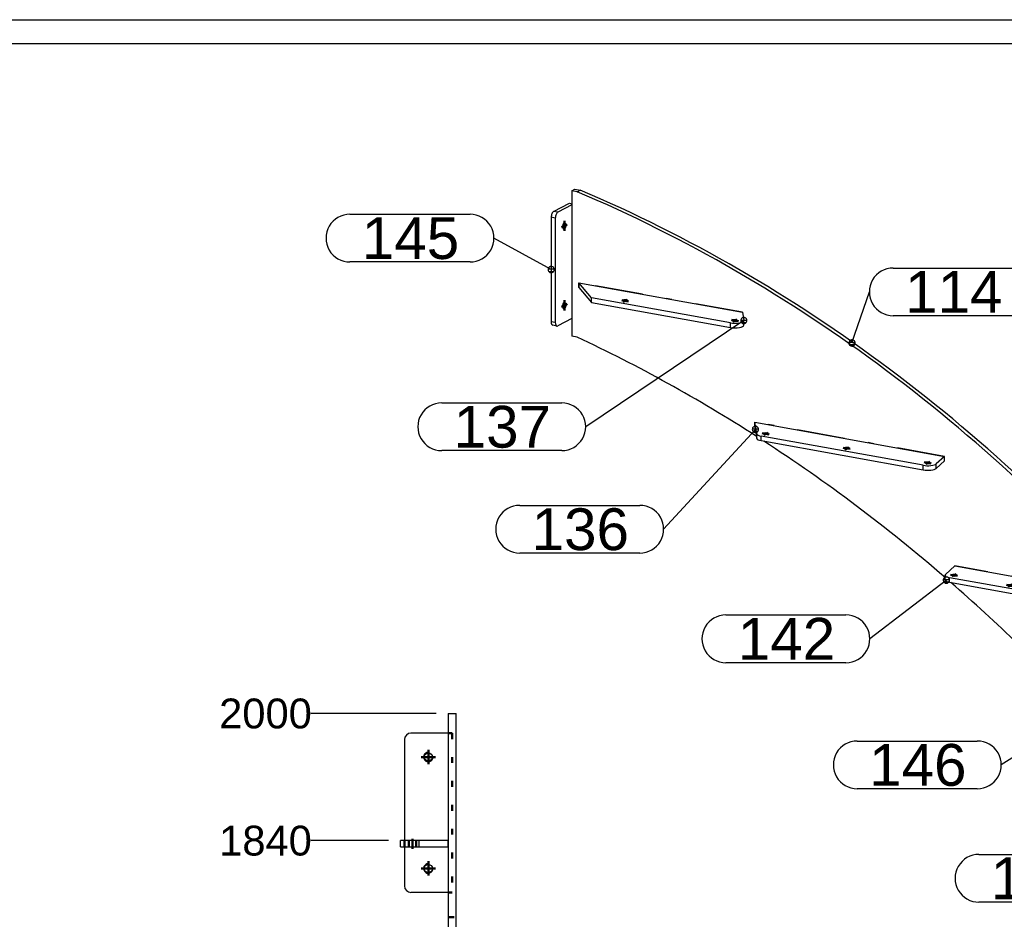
# Model space of a CAD drawing. Header units: millimetres. Extents: x -1132 to -712, y -484 to -187.
# Tile 7 of 8: x -894 to -812, y -267 to -192. Entities that reach past the tile are written whole.
import ezdxf
from ezdxf.enums import TextEntityAlignment as Align

# ---------------------------------------------------------------- set-up
doc = ezdxf.new("R2010")
doc.units = ezdxf.units.MM
for name, pattern in [('DASHDOT', [8.5, 4, -2, 0.5, -2]), ('DOT', [2, 0.5, -1.5]), ('STRICHPUNKT2', [18.5, 10, -4, 0.5, -4])]:
    doc.linetypes.add(name, pattern=pattern)
doc.layers.get('0').update_dxf_attribs({"linetype": 'CONTINUOUS'})
for name, color, linetype in [('DIM49', 4, 'CONTINUOUS'), ('LE_MIDDLE', 7, 'CONTINUOUS'), ('LE_RED', 1, 'CONTINUOUS'), ('TXT_ALL', 7, 'CONTINUOUS'), ('TXT_DIM49', 2, 'CONTINUOUS')]:
    doc.layers.add(name, color=color, linetype=linetype)
doc.layers.add('LE_ALL', color=7, linetype='CONTINUOUS', lineweight=50)
doc.styles.add('ARIAL', font='arial.ttf')

# ---------------------------------------------------------------- blocks, each defined once
blk = doc.blocks.new('DINA3_00002', base_point=(-718.823, -476.631))
blk.add_line((-1124.823, -193.631), (-718.823, -193.631))
blk.add_lwpolyline([(-1126.823, -478.631), (-1126.823, -191.631), (-716.823, -191.631)])
blk = doc.blocks.new('_ZBL0023_00001')
blk.add_blockref('DINA3_00002', (-718.823, -476.631))
blk = doc.blocks.new('SHAPE_00333', base_point=(-824.506, -218.706))
at = {"layer": 'DIM49', "color": 3}
for p, q in [((-821.053, -212.426), (-810.989, -212.426)), ((-824.506, -218.706), (-823.053, -214.426)), ((-810.989, -216.426), (-821.053, -216.426)), ((-824.397, -218.469), (-824.619, -218.469)), ((-824.247, -218.669), (-824.765, -218.669)), ((-824.302, -218.869), (-824.711, -218.869))]:
    blk.add_line(p, q, dxfattribs=at)
blk.add_lwpolyline([(-824.523, -218.969), (-824.455, -218.964), (-824.39, -218.942), (-824.333, -218.904), (-824.287, -218.852), (-824.257, -218.79), (-824.243, -218.723), (-824.248, -218.654), (-824.27, -218.589), (-824.308, -218.532), (-824.36, -218.487), (-824.422, -218.457), (-824.489, -218.443), (-824.558, -218.448), (-824.623, -218.47), (-824.68, -218.508), (-824.725, -218.56), (-824.755, -218.621), (-824.769, -218.689), (-824.764, -218.757), (-824.742, -218.822), (-824.704, -218.879), (-824.652, -218.925), (-824.591, -218.955)], close=True, dxfattribs=at)
for centre, start_param, end_param in [((-821.053, -214.426), 1.570796, 4.712389), ((-810.989, -214.426), 4.712389, 7.853982)]:
    blk.add_ellipse(centre, major_axis=(2, 0), ratio=1, start_param=start_param, end_param=end_param, dxfattribs=at)
at = {"layer": 'TXT_ALL', "style": 'ARIAL'}
blk.add_text('114', height=3.5, dxfattribs=at).set_placement((-820.053, -214.426), align=Align.MIDDLE_LEFT)
blk = doc.blocks.new('Plaatwerk D_ 10_00035', base_point=(-804.802, -249.836))
for p, q in [((-847.536, -206.037), (-847.282, -205.905)), ((-847.536, -218.216), (-847.967, -218.138))]:
    blk.add_line(p, q)
for points in [[(-847.967, -205.96), (-847.713, -205.828), (-847.282, -205.905)], [(-847.536, -206.037), (-847.967, -205.96), (-847.967, -218.138)]]:
    blk.add_lwpolyline(points)
for centre, major_axis, start_param, end_param in [((-870.475, -317.174), (57.228, -109.994), 1.842586, 2.359946), ((-870.222, -317.042), (57.228, -109.994), 1.842586, 2.359946), ((-876.024, -333.771), (60.478, -116.241), 2.180684, 2.321269), ((-876.024, -333.771), (60.478, -116.241), 2.023202, 2.174838), ((-876.024, -333.771), (60.478, -116.241), 1.897827, 2.018144)]:
    blk.add_ellipse(centre, major_axis=major_axis, ratio=0.820244, start_param=start_param, end_param=end_param)
at = {"layer": 'LE_MIDDLE', "color": 2, "linetype": 'DASHDOT'}
for points in [[(-833.686, -216.137), (-847.384, -213.666), (-847.384, -214.046)], [(-816.762, -228.585), (-816.762, -228.204), (-832.651, -225.337), (-832.651, -225.718)], [(-804.775, -239.761), (-804.775, -239.38), (-815.882, -237.376)]]:
    blk.add_lwpolyline(points, dxfattribs=at)
blk.add_blockref('SHAPE_00333', (-824.506, -218.706))
blk = doc.blocks.new('Plaatwerk D_ 10_00034')
blk.add_blockref('Plaatwerk D_ 10_00035', (-804.802, -249.836))
blk = doc.blocks.new('SHAPE_00347', base_point=(-796.008, -260.326))
at = {"layer": 'DIM49', "color": 3}
for p, q in [((-796.008, -260.326), (-801.809, -263.535)), ((-796.267, -260.29), (-795.75, -260.29)), ((-796.212, -260.49), (-795.804, -260.49)), ((-795.898, -260.09), (-796.119, -260.09)), ((-813.872, -261.535), (-803.809, -261.535)), ((-803.809, -265.535), (-813.872, -265.535))]:
    blk.add_line(p, q, dxfattribs=at)
blk.add_lwpolyline([(-795.819, -260.144), (-795.872, -260.101), (-795.935, -260.073), (-796.003, -260.063), (-796.072, -260.071), (-796.136, -260.096), (-796.191, -260.137), (-796.234, -260.191), (-796.261, -260.254), (-796.271, -260.322), (-796.264, -260.39), (-796.239, -260.454), (-796.198, -260.509), (-796.144, -260.552), (-796.081, -260.579), (-796.013, -260.59), (-795.945, -260.582), (-795.881, -260.557), (-795.825, -260.516), (-795.783, -260.462), (-795.755, -260.399), (-795.745, -260.331), (-795.753, -260.263), (-795.778, -260.199)], close=True, dxfattribs=at)
for centre, start_param, end_param in [((-813.872, -263.535), 1.570796, 4.712389), ((-803.809, -263.535), 4.712389, 7.853982)]:
    blk.add_ellipse(centre, major_axis=(2, 0), ratio=1, start_param=start_param, end_param=end_param, dxfattribs=at)
at = {"layer": 'TXT_ALL', "style": 'ARIAL'}
blk.add_text('146', height=3.5, dxfattribs=at).set_placement((-812.872, -263.535), align=Align.MIDDLE_LEFT)
blk = doc.blocks.new('Plaatwerk D_ 8_00062', base_point=(-788.692, -261.149))
for p, q in [((-788.848, -261.348), (-795.741, -260.104)), ((-795.741, -260.484), (-795.741, -260.104)), ((-795.741, -260.484), (-788.848, -261.728)), ((-786.679, -260.672), (-787.821, -261.266)), ((-787.821, -261.647), (-786.679, -261.053)), ((-787.821, -261.647), (-787.821, -261.266)), ((-786.679, -261.053), (-786.679, -260.672))]:
    blk.add_line(p, q)
for points in [[(-796.007, -259.789), (-794.865, -259.195), (-786.679, -260.672)], [(-796.111, -260.286), (-796.111, -259.906)], [(-788.848, -261.728), (-788.848, -261.348)]]:
    blk.add_lwpolyline(points)
for centre, major_axis, start_param, end_param in [((-795.361, -259.906), (0.75, 0), 2.609379, 3.141593), ((-795.361, -259.906), (0.75, 0), 3.141593, 4.180175), ((-795.361, -260.286), (0.75, 0), 3.141593, 4.180175), ((-795.361, -259.906), (0.225, 0), 0, 3.141593), ((-795.361, -259.906), (0.225, 0), 3.141593, 6.283185), ((-788.467, -261.149), (0.75, 0), 4.180175, 5.750972), ((-788.467, -261.149), (0.225, 0), 0, 3.141593), ((-788.467, -261.149), (0.225, 0), 3.141593, 6.283185), ((-788.467, -261.53), (0.75, 0), 4.180175, 5.750972)]:
    blk.add_ellipse(centre, major_axis=major_axis, ratio=0.306389, start_param=start_param, end_param=end_param)
blk.add_blockref('SHAPE_00347', (-796.008, -260.326))
blk = doc.blocks.new('_00064', base_point=(-795.361, -259.799))
at = {"layer": 'LE_ALL', "color": 1, "linetype": 'STRICHPUNKT2'}
for p, q in [((-795.361, -259.799), (-795.361, -259.975)), ((-795.361, -259.906), (-795.19, -259.817)), ((-795.361, -259.906), (-795.652, -259.853)), ((-795.361, -259.906), (-795.532, -259.995)), ((-795.361, -259.906), (-795.07, -259.958)), ((-788.467, -261.149), (-788.758, -261.097)), ((-788.467, -261.149), (-788.639, -261.239)), ((-788.467, -261.042), (-788.467, -261.218)), ((-788.467, -261.149), (-788.296, -261.06)), ((-788.467, -261.149), (-788.177, -261.202))]:
    blk.add_line(p, q, dxfattribs=at)
blk = doc.blocks.new('_00063')
blk.add_blockref('_00064', (-795.361, -259.799))
blk = doc.blocks.new('Plaatwerk D_ 8_00061')
for name, p in [('Plaatwerk D_ 8_00062', (-788.692, -261.149)), ('_00063', (0, 0))]:
    blk.add_blockref(name, p)
blk = doc.blocks.new('SHAPE_00349', base_point=(-805.056, -249.672))
at = {"layer": 'DIM49', "color": 3}
for p, q in [((-805.056, -249.672), (-812.006, -254.039)), ((-805.315, -249.635), (-804.797, -249.635)), ((-805.26, -249.835), (-804.851, -249.835)), ((-804.944, -249.435), (-805.166, -249.435)), ((-824.069, -252.039), (-814.006, -252.039)), ((-814.006, -256.039), (-824.069, -256.039))]:
    blk.add_line(p, q, dxfattribs=at)
blk.add_lwpolyline([(-804.877, -249.479), (-804.933, -249.439), (-804.997, -249.415), (-805.066, -249.409), (-805.133, -249.42), (-805.196, -249.449), (-805.249, -249.493), (-805.289, -249.549), (-805.313, -249.613), (-805.319, -249.681), (-805.307, -249.749), (-805.279, -249.812), (-805.235, -249.865), (-805.179, -249.904), (-805.114, -249.928), (-805.046, -249.935), (-804.978, -249.923), (-804.916, -249.895), (-804.863, -249.851), (-804.823, -249.795), (-804.799, -249.73), (-804.793, -249.662), (-804.804, -249.594), (-804.833, -249.532)], close=True, dxfattribs=at)
for centre, start_param, end_param in [((-824.069, -254.039), 1.570796, 4.712389), ((-814.006, -254.039), 4.712389, 7.853982)]:
    blk.add_ellipse(centre, major_axis=(2, 0), ratio=1, start_param=start_param, end_param=end_param, dxfattribs=at)
at = {"layer": 'TXT_ALL', "style": 'ARIAL'}
blk.add_text('146', height=3.5, dxfattribs=at).set_placement((-823.069, -254.039), align=Align.MIDDLE_LEFT)
blk = doc.blocks.new('Plaatwerk D_ 8_00066', base_point=(-797.74, -250.504))
for p, q in [((-797.896, -250.702), (-804.789, -249.458)), ((-804.789, -249.839), (-804.789, -249.458)), ((-804.789, -249.839), (-797.896, -251.082)), ((-795.727, -250.026), (-796.869, -250.62)), ((-796.869, -251.001), (-795.727, -250.407)), ((-796.869, -251.001), (-796.869, -250.62)), ((-795.727, -250.407), (-795.727, -250.026))]:
    blk.add_line(p, q)
for points in [[(-805.055, -249.143), (-803.913, -248.549), (-795.727, -250.026)], [(-805.159, -249.641), (-805.159, -249.26)], [(-797.896, -251.082), (-797.896, -250.702)]]:
    blk.add_lwpolyline(points)
for centre, major_axis, start_param, end_param in [((-804.409, -249.26), (0.75, 0), 2.609379, 3.141593), ((-804.409, -249.26), (0.75, 0), 3.141593, 4.180175), ((-804.409, -249.641), (0.75, 0), 3.141593, 4.180175), ((-804.409, -249.26), (0.225, 0), 0, 3.141593), ((-804.409, -249.26), (0.225, 0), 3.141593, 6.283185), ((-797.515, -250.504), (0.75, 0), 4.180175, 5.750972), ((-797.515, -250.504), (0.225, 0), 0, 3.141593), ((-797.515, -250.504), (0.225, 0), 3.141593, 6.283185), ((-797.515, -250.884), (0.75, 0), 4.180175, 5.750972)]:
    blk.add_ellipse(centre, major_axis=major_axis, ratio=0.306389, start_param=start_param, end_param=end_param)
blk.add_blockref('SHAPE_00349', (-805.056, -249.672))
blk = doc.blocks.new('_00068', base_point=(-804.409, -249.153))
at = {"layer": 'LE_ALL', "color": 1, "linetype": 'STRICHPUNKT2'}
for p, q in [((-804.409, -249.26), (-804.699, -249.207)), ((-804.409, -249.26), (-804.58, -249.349)), ((-804.409, -249.153), (-804.409, -249.329)), ((-804.409, -249.26), (-804.237, -249.171)), ((-804.409, -249.26), (-804.118, -249.312)), ((-797.515, -250.504), (-797.806, -250.451)), ((-797.515, -250.504), (-797.686, -250.593)), ((-797.515, -250.397), (-797.515, -250.573)), ((-797.515, -250.504), (-797.344, -250.415)), ((-797.515, -250.504), (-797.224, -250.556))]:
    blk.add_line(p, q, dxfattribs=at)
blk = doc.blocks.new('_00067')
blk.add_blockref('_00068', (-804.409, -249.153))
blk = doc.blocks.new('Plaatwerk D_ 8_00065')
for name, p in [('Plaatwerk D_ 8_00066', (-797.74, -250.504)), ('_00067', (0, 0))]:
    blk.add_blockref(name, p)
blk = doc.blocks.new('SHAPE_00351', base_point=(-816.599, -238.565))
at = {"layer": 'DIM49', "color": 3}
for p, q in [((-816.491, -238.326), (-816.707, -238.326)), ((-816.599, -238.565), (-823.01, -243.48)), ((-816.859, -238.526), (-816.339, -238.526)), ((-816.807, -238.726), (-816.391, -238.726)), ((-835.073, -241.48), (-825.01, -241.48)), ((-825.01, -245.48), (-835.073, -245.48))]:
    blk.add_line(p, q, dxfattribs=at)
blk.add_lwpolyline([(-816.439, -238.356), (-816.498, -238.321), (-816.565, -238.304), (-816.633, -238.303), (-816.7, -238.321), (-816.759, -238.356), (-816.808, -238.404), (-816.842, -238.464), (-816.86, -238.53), (-816.86, -238.599), (-816.842, -238.665), (-816.808, -238.725), (-816.759, -238.773), (-816.7, -238.808), (-816.633, -238.826), (-816.565, -238.826), (-816.498, -238.808), (-816.439, -238.774), (-816.39, -238.725), (-816.356, -238.665), (-816.338, -238.599), (-816.338, -238.53), (-816.356, -238.464), (-816.39, -238.404)], close=True, dxfattribs=at)
for centre, start_param, end_param in [((-835.073, -243.48), 1.570796, 4.712389), ((-825.01, -243.48), 4.712389, 7.853982)]:
    blk.add_ellipse(centre, major_axis=(2, 0), ratio=1, start_param=start_param, end_param=end_param, dxfattribs=at)
at = {"layer": 'TXT_ALL', "style": 'ARIAL'}
blk.add_text('142', height=3.5, dxfattribs=at).set_placement((-834.073, -243.48), align=Align.MIDDLE_LEFT)
blk = doc.blocks.new('Plaatwerk D_ 8_00070', base_point=(-811.485, -239.01))
for p, q in [((-816.706, -238.544), (-816.706, -238.163)), ((-816.337, -238.742), (-816.337, -238.361)), ((-806.943, -240.056), (-816.337, -238.361)), ((-816.337, -238.742), (-806.943, -240.437)), ((-805.916, -240.355), (-805.916, -239.974)), ((-806.943, -240.437), (-806.943, -240.056))]:
    blk.add_line(p, q)
for points in [[(-816.667, -238.089), (-815.882, -237.376), (-804.775, -239.38), (-805.916, -239.974)], [(-805.916, -240.355), (-804.775, -239.761), (-804.775, -239.38)]]:
    blk.add_lwpolyline(points)
for centre, major_axis, start_param, end_param in [((-815.956, -238.163), (0.75, 0), 2.816055, 3.141593), ((-815.956, -238.163), (0.75, 0), 3.141593, 4.180175), ((-815.956, -238.163), (0.225, 0), 0, 3.141593), ((-815.956, -238.163), (0.225, 0), 3.141593, 6.283185), ((-815.956, -238.544), (0.75, 0), 3.141593, 4.180175), ((-811.26, -239.01), (0.225, 0), 0, 3.141593), ((-811.26, -239.01), (0.225, 0), 3.141593, 6.283185), ((-806.563, -239.858), (0.75, 0), 4.180175, 5.750972), ((-806.563, -239.858), (0.225, 0), 0, 3.141593), ((-806.563, -239.858), (0.225, 0), 3.141593, 6.283185), ((-806.563, -240.239), (0.75, 0), 4.180175, 5.750972)]:
    blk.add_ellipse(centre, major_axis=major_axis, ratio=0.306389, start_param=start_param, end_param=end_param)
blk.add_blockref('SHAPE_00351', (-816.599, -238.565))
blk = doc.blocks.new('_00072', base_point=(-806.563, -239.751))
at = {"layer": 'LE_ALL', "color": 1, "linetype": 'STRICHPUNKT2'}
for p, q in [((-815.956, -238.163), (-816.247, -238.11)), ((-815.956, -238.163), (-816.128, -238.252)), ((-815.956, -238.056), (-815.956, -238.232)), ((-815.956, -238.163), (-815.785, -238.074)), ((-815.956, -238.163), (-815.666, -238.215)), ((-811.26, -239.01), (-811.55, -238.958)), ((-811.26, -239.01), (-811.431, -239.099)), ((-811.26, -238.903), (-811.26, -239.079)), ((-811.26, -239.01), (-811.088, -238.921)), ((-811.26, -239.01), (-810.969, -239.063)), ((-806.563, -239.858), (-806.854, -239.805)), ((-806.563, -239.858), (-806.734, -239.947)), ((-806.563, -239.751), (-806.563, -239.927)), ((-806.563, -239.858), (-806.391, -239.769)), ((-806.563, -239.858), (-806.272, -239.91))]:
    blk.add_line(p, q, dxfattribs=at)
blk = doc.blocks.new('_00071')
blk.add_blockref('_00072', (-806.563, -239.751))
blk = doc.blocks.new('Plaatwerk D_ 8_00069')
for name, p in [('Plaatwerk D_ 8_00070', (-811.485, -239.01)), ('_00071', (0, 0))]:
    blk.add_blockref(name, p)
blk = doc.blocks.new('SHAPE_00353', base_point=(-832.596, -225.94))
at = {"layer": 'DIM49', "color": 3}
for p, q in [((-832.596, -225.94), (-840.284, -234.302)), ((-832.855, -225.903), (-832.338, -225.903)), ((-832.484, -225.703), (-832.706, -225.703)), ((-832.8, -226.103), (-832.392, -226.103)), ((-852.347, -232.302), (-842.284, -232.302)), ((-842.284, -236.302), (-852.347, -236.302))]:
    blk.add_line(p, q, dxfattribs=at)
blk.add_lwpolyline([(-832.474, -225.706), (-832.539, -225.683), (-832.607, -225.677), (-832.675, -225.688), (-832.737, -225.717), (-832.79, -225.761), (-832.829, -225.818), (-832.853, -225.882), (-832.859, -225.951), (-832.847, -226.018), (-832.818, -226.081), (-832.774, -226.133), (-832.718, -226.173), (-832.653, -226.197), (-832.585, -226.203), (-832.517, -226.191), (-832.455, -226.162), (-832.402, -226.118), (-832.363, -226.062), (-832.339, -225.997), (-832.333, -225.929), (-832.345, -225.861), (-832.374, -225.799), (-832.418, -225.746)], close=True, dxfattribs=at)
for centre, start_param, end_param in [((-852.347, -234.302), 1.570796, 4.712389), ((-842.284, -234.302), 4.712389, 7.853982)]:
    blk.add_ellipse(centre, major_axis=(2, 0), ratio=1, start_param=start_param, end_param=end_param, dxfattribs=at)
at = {"layer": 'TXT_ALL', "style": 'ARIAL'}
blk.add_text('136', height=3.5, dxfattribs=at).set_placement((-851.347, -234.302), align=Align.MIDDLE_LEFT)
blk = doc.blocks.new('Plaatwerk D_ 8_00074', base_point=(-825.168, -227.528))
for p, q in [((-832.651, -225.718), (-832.651, -225.337)), ((-832.651, -225.718), (-832.478, -226.697)), ((-832.109, -226.882), (-832.109, -226.502)), ((-818.538, -228.95), (-832.109, -226.502)), ((-818.538, -229.331), (-818.538, -228.95)), ((-817.447, -229.207), (-817.447, -228.826))]:
    blk.add_line(p, q)
for points in [[(-832.478, -226.316), (-832.651, -225.337), (-816.762, -228.204), (-817.447, -228.826)], [(-832.478, -226.697), (-832.478, -226.316)], [(-832.109, -226.882), (-818.538, -229.331)], [(-817.447, -229.207), (-816.762, -228.585), (-816.762, -228.204)]]:
    blk.add_lwpolyline(points)
for centre, major_axis, start_param, end_param in [((-831.729, -226.304), (0.75, 0), 3.19581, 4.180175), ((-831.729, -226.684), (0.75, 0), 3.19581, 4.180175), ((-831.729, -226.304), (0.225, 0), 0, 3.141593), ((-831.729, -226.304), (0.225, 0), 3.141593, 6.283185), ((-824.943, -227.528), (0.225, 0), 0, 3.141593), ((-824.943, -227.528), (0.225, 0), 3.141593, 6.283185), ((-818.157, -228.752), (0.75, 0), 4.180175, 5.957648), ((-818.157, -229.133), (0.75, 0), 4.180175, 5.957648), ((-818.157, -228.752), (0.225, 0), 0, 3.141593), ((-818.157, -228.752), (0.225, 0), 3.141593, 6.283185)]:
    blk.add_ellipse(centre, major_axis=major_axis, ratio=0.306389, start_param=start_param, end_param=end_param)
blk.add_blockref('SHAPE_00353', (-832.596, -225.94))
blk = doc.blocks.new('_00076', base_point=(-818.157, -228.645))
at = {"layer": 'LE_ALL', "color": 1, "linetype": 'STRICHPUNKT2'}
for p, q in [((-831.729, -226.304), (-832.02, -226.251)), ((-831.729, -226.304), (-831.9, -226.393)), ((-831.729, -226.197), (-831.729, -226.373)), ((-831.729, -226.304), (-831.558, -226.215)), ((-831.729, -226.304), (-831.438, -226.356)), ((-824.943, -227.528), (-825.234, -227.476)), ((-824.943, -227.528), (-825.114, -227.617)), ((-824.943, -227.421), (-824.943, -227.597)), ((-824.943, -227.528), (-824.772, -227.439)), ((-824.943, -227.528), (-824.652, -227.581)), ((-818.157, -228.752), (-818.448, -228.7)), ((-818.157, -228.752), (-818.329, -228.841)), ((-818.157, -228.645), (-818.157, -228.821)), ((-818.157, -228.752), (-817.986, -228.663)), ((-818.157, -228.752), (-817.867, -228.805))]:
    blk.add_line(p, q, dxfattribs=at)
blk = doc.blocks.new('_00075')
blk.add_blockref('_00076', (-818.157, -228.645))
blk = doc.blocks.new('Plaatwerk D_ 8_00073')
for name, p in [('Plaatwerk D_ 8_00074', (-825.168, -227.528)), ('_00075', (0, 0))]:
    blk.add_blockref(name, p)
blk = doc.blocks.new('SHAPE_00355', base_point=(-833.568, -216.824))
at = {"layer": 'DIM49', "color": 3}
for p, q in [((-833.568, -216.824), (-846.816, -225.719)), ((-833.827, -216.787), (-833.309, -216.787)), ((-833.455, -216.587), (-833.677, -216.587)), ((-833.772, -216.987), (-833.363, -216.987)), ((-858.879, -223.719), (-848.816, -223.719)), ((-848.816, -227.719), (-858.879, -227.719))]:
    blk.add_line(p, q, dxfattribs=at)
blk.add_lwpolyline([(-833.395, -216.626), (-833.452, -216.588), (-833.517, -216.566), (-833.586, -216.562), (-833.653, -216.575), (-833.715, -216.606), (-833.766, -216.651), (-833.804, -216.708), (-833.826, -216.774), (-833.831, -216.842), (-833.817, -216.91), (-833.786, -216.971), (-833.741, -217.023), (-833.684, -217.061), (-833.619, -217.083), (-833.55, -217.087), (-833.483, -217.073), (-833.421, -217.043), (-833.37, -216.998), (-833.331, -216.94), (-833.31, -216.875), (-833.305, -216.807), (-833.319, -216.739), (-833.349, -216.678)], close=True, dxfattribs=at)
for centre, start_param, end_param in [((-858.879, -225.719), 1.570796, 4.712389), ((-848.816, -225.719), 4.712389, 7.853982)]:
    blk.add_ellipse(centre, major_axis=(2, 0), ratio=1, start_param=start_param, end_param=end_param, dxfattribs=at)
at = {"layer": 'TXT_ALL', "style": 'ARIAL'}
blk.add_text('137', height=3.5, dxfattribs=at).set_placement((-857.879, -225.719), align=Align.MIDDLE_LEFT)
blk = doc.blocks.new('Plaatwerk D_ 8_00078', base_point=(-843.733, -215.165))
for p, q in [((-847.384, -213.666), (-833.686, -216.137)), ((-846.321, -214.924), (-847.384, -213.666)), ((-847.384, -214.046), (-847.384, -213.666)), ((-847.384, -214.046), (-846.321, -215.305)), ((-834.696, -217.022), (-846.321, -214.924)), ((-846.321, -215.305), (-846.321, -214.924)), ((-846.321, -215.305), (-834.696, -217.402)), ((-833.686, -216.137), (-833.566, -216.811)), ((-833.565, -217.204), (-833.565, -216.824)), ((-834.696, -217.402), (-834.696, -217.022))]:
    blk.add_line(p, q)
for centre, major_axis, start_param, end_param in [((-843.508, -215.165), (0.225, 0), 0, 3.141593), ((-843.508, -215.165), (0.225, 0), 3.141593, 6.283185), ((-834.315, -216.824), (0.75, 0), 4.180175, 6.283185), ((-834.315, -216.824), (0.225, 0), 0, 3.141593), ((-834.315, -216.824), (0.225, 0), 3.141593, 6.283185), ((-834.315, -216.824), (0.75, 0), 0, 0.054217), ((-834.315, -217.204), (0.75, 0), 4.180175, 6.283185)]:
    blk.add_ellipse(centre, major_axis=major_axis, ratio=0.306389, start_param=start_param, end_param=end_param)
blk.add_blockref('SHAPE_00355', (-833.568, -216.824))
blk = doc.blocks.new('_00080', base_point=(-834.315, -216.717))
at = {"layer": 'LE_ALL', "color": 1, "linetype": 'STRICHPUNKT2'}
for p, q in [((-843.508, -215.165), (-843.798, -215.113)), ((-843.508, -215.165), (-843.679, -215.254)), ((-843.508, -215.058), (-843.508, -215.234)), ((-843.508, -215.165), (-843.336, -215.076)), ((-843.508, -215.165), (-843.217, -215.218)), ((-834.315, -216.824), (-834.606, -216.771)), ((-834.315, -216.824), (-834.486, -216.913)), ((-834.315, -216.717), (-834.315, -216.893)), ((-834.315, -216.824), (-834.144, -216.735)), ((-834.315, -216.824), (-834.024, -216.876))]:
    blk.add_line(p, q, dxfattribs=at)
blk = doc.blocks.new('_00079')
blk.add_blockref('_00080', (-834.315, -216.717))
blk = doc.blocks.new('Plaatwerk D_ 8_00077')
for name, p in [('Plaatwerk D_ 8_00078', (-843.733, -215.165)), ('_00079', (0, 0))]:
    blk.add_blockref(name, p)
blk = doc.blocks.new('Trededragers_00040')
for name in ['Plaatwerk D_ 8_00077', 'Plaatwerk D_ 8_00073', 'Plaatwerk D_ 8_00069', 'Plaatwerk D_ 8_00065', 'Plaatwerk D_ 8_00061']:
    blk.add_blockref(name, (0, 0))
blk = doc.blocks.new('SHAPE_00357', base_point=(-849.707, -212.558))
at = {"layer": 'DIM49', "color": 3}
for p, q in [((-866.57, -207.921), (-856.507, -207.921)), ((-849.707, -212.558), (-854.507, -209.921)), ((-856.507, -211.921), (-866.57, -211.921)), ((-849.448, -212.522), (-849.965, -212.522)), ((-849.911, -212.722), (-849.503, -212.722)), ((-849.595, -212.322), (-849.817, -212.322))]:
    blk.add_line(p, q, dxfattribs=at)
blk.add_lwpolyline([(-849.451, -212.621), (-849.444, -212.553), (-849.454, -212.485), (-849.482, -212.422), (-849.525, -212.368), (-849.58, -212.328), (-849.644, -212.303), (-849.712, -212.295), (-849.78, -212.306), (-849.843, -212.333), (-849.897, -212.376), (-849.938, -212.432), (-849.963, -212.496), (-849.97, -212.564), (-849.96, -212.632), (-849.932, -212.695), (-849.889, -212.749), (-849.834, -212.789), (-849.77, -212.814), (-849.701, -212.822), (-849.633, -212.811), (-849.57, -212.784), (-849.517, -212.741), (-849.476, -212.685)], close=True, dxfattribs=at)
for centre, start_param, end_param in [((-866.57, -209.921), 1.570796, 4.712389), ((-856.507, -209.921), 4.712389, 7.853982)]:
    blk.add_ellipse(centre, major_axis=(2, 0), ratio=1, start_param=start_param, end_param=end_param, dxfattribs=at)
at = {"layer": 'TXT_ALL', "style": 'ARIAL'}
blk.add_text('145', height=3.5, dxfattribs=at).set_placement((-865.57, -209.921), align=Align.MIDDLE_LEFT)
blk = doc.blocks.new('Plaatwerk D_ 8_00082', base_point=(-848.654, -209.188))
for p, q in [((-849.362, -216.999), (-849.707, -216.937)), ((-847.967, -216.654), (-849.159, -217.275)), ((-849.23, -217.287), (-849.575, -217.225))]:
    blk.add_line(p, q)
for points in [[(-849.159, -207.756), (-849.504, -207.693), (-848.185, -207.007), (-847.967, -207.046)], [(-847.967, -207.135), (-849.159, -207.756)], [(-849.362, -208.242), (-849.707, -208.18), (-849.707, -216.937)], [(-849.362, -208.242), (-849.362, -216.999)]]:
    blk.add_lwpolyline(points)
for centre, start_param, end_param in [((-849.504, -208.074), 3.499077, 5.069874), ((-849.159, -208.136), 3.499077, 5.069874), ((-849.504, -216.832), 5.069874, 6.283185), ((-849.159, -216.894), 5.069874, 6.283185), ((-849.159, -216.894), 0, 0.357485)]:
    blk.add_ellipse(centre, major_axis=(-0.071, -0.394), ratio=0.483037, start_param=start_param, end_param=end_param)
at = {"layer": 'LE_RED'}
for centre, start_param, end_param in [((-848.601, -208.893), 3.236055, 6.283185), ((-848.601, -208.893), 0, 0.357485), ((-848.601, -208.893), 0.357485, 1.665259), ((-848.601, -215.556), 3.236055, 6.283185), ((-848.601, -215.556), 0, 0.357485), ((-848.601, -215.556), 0.357485, 1.665259)]:
    blk.add_ellipse(centre, major_axis=(-0.053, -0.295), ratio=0.483037, start_param=start_param, end_param=end_param, dxfattribs=at)
blk.add_blockref('SHAPE_00357', (-849.707, -212.558))
blk = doc.blocks.new('DIN 13-M12_00084', base_point=(-848.556, -215.305))
for centre, start_param, end_param in [((-848.601, -208.893), 3.141593, 6.283185), ((-848.601, -208.893), 0, 3.141593), ((-848.601, -215.556), 3.141593, 6.283185), ((-848.601, -215.556), 0, 3.141593)]:
    blk.add_ellipse(centre, major_axis=(-0.045, -0.251), ratio=0.483037, start_param=start_param, end_param=end_param)
at = {"layer": 'LE_RED'}
for centre, start_param, end_param in [((-848.601, -208.893), 3.236055, 6.283185), ((-848.601, -208.893), 0, 0.357485), ((-848.601, -208.893), 0.357485, 1.665259), ((-848.601, -215.556), 3.236055, 6.283185), ((-848.601, -215.556), 6.283185, 6.64067), ((-848.601, -215.556), 0.357485, 1.665259)]:
    blk.add_ellipse(centre, major_axis=(-0.053, -0.295), ratio=0.483037, start_param=start_param, end_param=end_param, dxfattribs=at)
blk = doc.blocks.new('DIN 13-M12_00083')
blk.add_blockref('DIN 13-M12_00084', (-848.556, -215.305))
blk = doc.blocks.new('_00086', base_point=(-848.472, -215.58))
at = {"layer": 'LE_ALL', "color": 1, "linetype": 'STRICHPUNKT2'}
for p, q in [((-848.601, -208.893), (-848.601, -208.465)), ((-848.601, -208.893), (-848.829, -209.012)), ((-848.472, -208.916), (-848.722, -208.871)), ((-848.601, -208.893), (-848.373, -208.774)), ((-848.601, -208.893), (-848.601, -209.321)), ((-848.601, -215.556), (-848.601, -215.128)), ((-848.601, -215.556), (-848.829, -215.675)), ((-848.472, -215.58), (-848.722, -215.534)), ((-848.601, -215.556), (-848.373, -215.438)), ((-848.601, -215.556), (-848.601, -215.985))]:
    blk.add_line(p, q, dxfattribs=at)
blk = doc.blocks.new('_00085')
blk.add_blockref('_00086', (-848.472, -215.58))
blk = doc.blocks.new('Plaatwerk D_ 8_00081')
for name, p in [('Plaatwerk D_ 8_00082', (-848.654, -209.188)), ('_00085', (0, 0)), ('DIN 13-M12_00083', (0, 0))]:
    blk.add_blockref(name, p)
blk = doc.blocks.new('Trapboom_00033')
for name in ['Plaatwerk D_ 10_00034', 'Plaatwerk D_ 8_00081', 'Trededragers_00040']:
    blk.add_blockref(name, (0, 0))
blk = doc.blocks.new('BNR 14_00032')
blk.add_blockref('Trapboom_00033', (0, 0))
blk = doc.blocks.new('Breda_00031')
blk.add_blockref('BNR 14_00032', (0, 0))
blk = doc.blocks.new('_A3D0049_00030')
blk.add_blockref('Breda_00031', (0, 0))
blk = doc.blocks.new('_ANS0049_00029')
blk.add_blockref('_A3D0049_00030', (0, 0))
blk = doc.blocks.new('_D33', base_point=(-875.604, -375.255))
at = {"layer": 'DIM49', "color": 1}
blk.add_line((-863.332, -374.005), (-869.845, -374.005), dxfattribs=at)
at = {"layer": 'TXT_DIM49', "style": 'ARIAL'}
blk.add_text('136', height=2.5, dxfattribs=at).set_placement((-875.604, -375.255))
blk = doc.blocks.new('_D34', base_point=(-875.604, -362.63))
at = {"layer": 'DIM49', "color": 1}
blk.add_line((-863.332, -361.38), (-869.845, -361.38), dxfattribs=at)
at = {"layer": 'TXT_DIM49', "style": 'ARIAL'}
blk.add_text('325', height=2.5, dxfattribs=at).set_placement((-875.604, -362.63))
blk = doc.blocks.new('_D35', base_point=(-875.604, -350.005))
at = {"layer": 'DIM49', "color": 1}
blk.add_line((-863.332, -348.755), (-869.845, -348.755), dxfattribs=at)
at = {"layer": 'TXT_DIM49', "style": 'ARIAL'}
blk.add_text('514', height=2.5, dxfattribs=at).set_placement((-875.604, -350.005))
blk = doc.blocks.new('_D36', base_point=(-875.604, -337.38))
at = {"layer": 'DIM49', "color": 1}
blk.add_line((-863.332, -336.13), (-869.845, -336.13), dxfattribs=at)
at = {"layer": 'TXT_DIM49', "style": 'ARIAL'}
blk.add_text('704', height=2.5, dxfattribs=at).set_placement((-875.604, -337.38))
blk = doc.blocks.new('_D37', base_point=(-875.604, -324.755))
at = {"layer": 'DIM49', "color": 1}
blk.add_line((-863.332, -323.505), (-869.845, -323.505), dxfattribs=at)
at = {"layer": 'TXT_DIM49', "style": 'ARIAL'}
blk.add_text('893', height=2.5, dxfattribs=at).set_placement((-875.604, -324.755))
blk = doc.blocks.new('_D38', base_point=(-877.524, -312.13))
at = {"layer": 'DIM49', "color": 1}
blk.add_line((-863.332, -310.88), (-869.845, -310.88), dxfattribs=at)
at = {"layer": 'TXT_DIM49', "style": 'ARIAL'}
blk.add_text('1083', height=2.5, dxfattribs=at).set_placement((-877.524, -312.13))
blk = doc.blocks.new('_D39', base_point=(-877.524, -299.505))
at = {"layer": 'DIM49', "color": 1}
blk.add_line((-863.332, -298.255), (-869.845, -298.255), dxfattribs=at)
at = {"layer": 'TXT_DIM49', "style": 'ARIAL'}
blk.add_text('1272', height=2.5, dxfattribs=at).set_placement((-877.524, -299.505))
blk = doc.blocks.new('_D40', base_point=(-877.524, -286.88))
at = {"layer": 'DIM49', "color": 1}
blk.add_line((-863.332, -285.63), (-869.845, -285.63), dxfattribs=at)
at = {"layer": 'TXT_DIM49', "style": 'ARIAL'}
blk.add_text('1461', height=2.5, dxfattribs=at).set_placement((-877.524, -286.88))
blk = doc.blocks.new('_D41', base_point=(-877.524, -274.255))
at = {"layer": 'DIM49', "color": 1}
blk.add_line((-863.332, -273.005), (-869.845, -273.005), dxfattribs=at)
at = {"layer": 'TXT_DIM49', "style": 'ARIAL'}
blk.add_text('1651', height=2.5, dxfattribs=at).set_placement((-877.524, -274.255))
blk = doc.blocks.new('_D42', base_point=(-877.524, -261.63))
at = {"layer": 'DIM49', "color": 1}
blk.add_line((-863.332, -260.38), (-869.845, -260.38), dxfattribs=at)
at = {"layer": 'TXT_DIM49', "style": 'ARIAL'}
blk.add_text('1840', height=2.5, dxfattribs=at).set_placement((-877.524, -261.63))
blk = doc.blocks.new('_D43', base_point=(-877.524, -250.983))
at = {"layer": 'DIM49', "color": 1}
blk.add_line((-859.332, -249.733), (-869.845, -249.733), dxfattribs=at)
at = {"layer": 'TXT_DIM49', "style": 'ARIAL'}
blk.add_text('2000', height=2.5, dxfattribs=at).set_placement((-877.524, -250.983))
blk = doc.blocks.new('_D44', base_point=(-871.765, -384.303))
at = {"layer": 'DIM49', "color": 1}
for p, q in [((-868.345, -383.053), (-868.345, -379.213)), ((-868.158, -382.728), (-868.532, -382.728)), ((-859.332, -383.053), (-869.845, -383.053)), ((-867.98, -383.128), (-868.71, -383.128)), ((-867.994, -382.928), (-868.695, -382.928)), ((-868.092, -383.328), (-868.597, -383.328))]:
    blk.add_line(p, q, dxfattribs=at)
blk.add_lwpolyline([(-868.248, -383.415), (-868.157, -383.378), (-868.08, -383.318), (-868.02, -383.24), (-867.983, -383.15), (-867.97, -383.053), (-867.983, -382.956), (-868.02, -382.865), (-868.08, -382.788), (-868.157, -382.728), (-868.248, -382.691), (-868.345, -382.678), (-868.442, -382.691), (-868.532, -382.728), (-868.61, -382.788), (-868.67, -382.865), (-868.707, -382.956), (-868.72, -383.053), (-868.707, -383.15), (-868.67, -383.24), (-868.61, -383.318), (-868.532, -383.378), (-868.442, -383.415), (-868.345, -383.428)], close=True, dxfattribs=at)
at = {"layer": 'TXT_DIM49', "style": 'ARIAL'}
blk.add_text('0', height=2.5, dxfattribs=at).set_placement((-871.765, -384.303))
blk = doc.blocks.new('Plaatwerk D_ 10_00234', base_point=(-858.332, -266.791))
for p, q in [((-858.332, -249.733), (-858.332, -288.42)), ((-858.332, -249.733), (-857.665, -249.733)), ((-857.665, -288.42), (-857.665, -249.733)), ((-858.332, -288.42), (-857.665, -288.42)), ((-858.332, -322.715), (-858.332, -288.42)), ((-857.665, -288.42), (-857.665, -322.715)), ((-858.332, -322.715), (-858.332, -364.529)), ((-858.332, -322.715), (-857.665, -322.715)), ((-857.665, -364.529), (-857.665, -322.715)), ((-858.332, -383.053), (-858.332, -364.529)), ((-858.332, -383.053), (-857.665, -383.053))]:
    blk.add_line(p, q)
blk.add_lwpolyline([(-858.332, -364.529), (-857.665, -364.529), (-857.665, -383.053)])
at = {"layer": 'LE_ALL', "color": 3, "linetype": 'DOT'}
for p, q in [((-858.332, -266.791), (-857.665, -266.791)), ((-858.332, -306.103), (-857.665, -306.103)), ((-858.332, -345.055), (-857.665, -345.055))]:
    blk.add_line(p, q, dxfattribs=at)
at = {"layer": 'LE_MIDDLE', "color": 2, "linetype": 'DASHDOT'}
for p, q in [((-858.332, -260.913), (-858.332, -260.38)), ((-858.332, -273.538), (-858.332, -273.005)), ((-858.332, -286.163), (-858.332, -285.63)), ((-858.332, -298.788), (-858.332, -298.255)), ((-858.332, -311.413), (-858.332, -310.88)), ((-858.332, -324.039), (-858.332, -323.505)), ((-858.332, -336.664), (-858.332, -336.13)), ((-858.332, -349.289), (-858.332, -348.755)), ((-858.332, -361.914), (-858.332, -361.38))]:
    blk.add_line(p, q, dxfattribs=at)
blk.add_lwpolyline([(-858.332, -381.872), (-858.332, -374.539), (-858.332, -374.005)], dxfattribs=at)
for name, p in [('_D43', (-877.524, -250.983)), ('_D42', (-877.524, -261.63)), ('_D41', (-877.524, -274.255)), ('_D40', (-877.524, -286.88)), ('_D39', (-877.524, -299.505)), ('_D38', (-877.524, -312.13)), ('_D37', (-875.604, -324.755)), ('_D36', (-875.604, -337.38)), ('_D35', (-875.604, -350.005)), ('_D34', (-875.604, -362.63)), ('_D33', (-875.604, -375.255)), ('_D44', (-871.765, -384.303))]:
    blk.add_blockref(name, p)
blk = doc.blocks.new('Plaatwerk D_ 10_00233')
blk.add_blockref('Plaatwerk D_ 10_00234', (-858.332, -266.791))
blk = doc.blocks.new('Plaatwerk D_ 8_00277', base_point=(-861.632, -260.38))
for p, q in [((-862.332, -260.913), (-862.332, -260.38)), ((-860.778, -260.38), (-862.332, -260.38)), ((-860.778, -260.913), (-860.778, -260.38)), ((-858.332, -260.38), (-860.778, -260.38)), ((-858.332, -260.913), (-858.332, -260.38)), ((-862.332, -260.913), (-860.778, -260.913)), ((-860.778, -260.913), (-858.332, -260.913))]:
    blk.add_line(p, q)
at = {"layer": 'LE_ALL', "color": 3, "linetype": 'DOT'}
for p, q in [((-861.632, -260.38), (-861.632, -260.913)), ((-861.632, -260.38), (-861.632, -260.913)), ((-861.032, -260.38), (-861.032, -260.913)), ((-861.032, -260.38), (-861.032, -260.913))]:
    blk.add_line(p, q, dxfattribs=at)
blk = doc.blocks.new('_00279', base_point=(-861.332, -260.23))
at = {"layer": 'LE_ALL', "color": 1, "linetype": 'STRICHPUNKT2'}
blk.add_line((-861.332, -260.23), (-861.332, -261.063), dxfattribs=at)
blk.add_line((-861.332, -260.23), (-861.332, -261.063), dxfattribs=at)
blk = doc.blocks.new('_00278')
blk.add_blockref('_00279', (-861.332, -260.23))
blk = doc.blocks.new('Plaatwerk D_ 8_00276')
for name, p in [('Plaatwerk D_ 8_00277', (-861.632, -260.38)), ('_00278', (0, 0))]:
    blk.add_blockref(name, p)
blk = doc.blocks.new('Trededragers_00239')
blk.add_blockref('Plaatwerk D_ 8_00276', (0, 0))
blk = doc.blocks.new('Plaatwerk D_ 8_00281', base_point=(-859.894, -252.994))
for p, q in [((-858.332, -251.38), (-861.465, -251.38)), ((-861.998, -260.913), (-861.998, -264.18)), ((-858.332, -264.713), (-861.465, -264.713))]:
    blk.add_line(p, q)
blk.add_lwpolyline([(-861.998, -251.913), (-861.998, -260.38)])
for centre, start, end in [((-861.465, -251.913), 90, 180), ((-861.465, -264.18), 180, -90)]:
    blk.add_arc(centre, 0.533, start, end)
at = {"layer": 'LE_ALL', "color": 3, "linetype": 'DOT'}
for p, q in [((-857.998, -251.38), (-858.332, -251.38)), ((-857.998, -251.38), (-857.998, -264.713)), ((-861.998, -260.38), (-861.998, -260.913)), ((-857.998, -264.713), (-858.332, -264.713))]:
    blk.add_line(p, q, dxfattribs=at)
at = {"layer": 'LE_RED'}
for points in [[(-859.894, -252.994, 1.140985), (-859.998, -253.78, 0.339113), (-859.612, -253.484)], [(-859.894, -262.327, 1.140985), (-859.998, -263.113, 0.339113), (-859.612, -262.817)]]:
    blk.add_lwpolyline(points, format="xyb", dxfattribs=at)
blk = doc.blocks.new('DIN 13-M12_00283', base_point=(-859.658, -262.713))
for centre in [(-859.998, -253.38), (-859.998, -262.713)]:
    blk.add_circle(centre, 0.34)
at = {"layer": 'LE_RED'}
for centre, start, end in [((-859.998, -253.38), 74.92994, -90), ((-859.998, -253.38), -90, -15.07006), ((-859.998, -262.713), 74.92994, -90), ((-859.998, -262.713), -90, -15.07006)]:
    blk.add_arc(centre, 0.4, start, end, dxfattribs=at)
blk = doc.blocks.new('DIN 13-M12_00282')
blk.add_blockref('DIN 13-M12_00283', (-859.658, -262.713))
blk = doc.blocks.new('_00285', base_point=(-859.998, -262.713))
at = {"layer": 'LE_ALL', "color": 1, "linetype": 'STRICHPUNKT2'}
for p, q in [((-859.998, -253.38), (-859.998, -252.78)), ((-859.998, -253.38), (-859.998, -252.78)), ((-859.998, -253.38), (-860.598, -253.38)), ((-859.998, -253.38), (-860.598, -253.38)), ((-859.998, -253.38), (-859.398, -253.38)), ((-859.998, -253.38), (-859.998, -253.98)), ((-859.998, -253.38), (-859.398, -253.38)), ((-859.998, -253.38), (-859.998, -253.98)), ((-859.998, -262.713), (-859.998, -262.113)), ((-859.998, -262.713), (-859.998, -262.113)), ((-859.998, -262.713), (-860.598, -262.713)), ((-859.998, -262.713), (-860.598, -262.713)), ((-859.998, -262.713), (-859.398, -262.713)), ((-859.998, -262.713), (-859.998, -263.313)), ((-859.998, -262.713), (-859.398, -262.713)), ((-859.998, -262.713), (-859.998, -263.313))]:
    blk.add_line(p, q, dxfattribs=at)
blk = doc.blocks.new('_00284')
blk.add_blockref('_00285', (-859.998, -262.713))
blk = doc.blocks.new('Plaatwerk D_ 8_00280')
for name, p in [('Plaatwerk D_ 8_00281', (-859.894, -252.994)), ('_00284', (0, 0)), ('DIN 13-M12_00282', (0, 0))]:
    blk.add_blockref(name, p)
blk = doc.blocks.new('Trapboom_00232')
for name in ['Plaatwerk D_ 10_00233', 'Plaatwerk D_ 8_00280', 'Trededragers_00239']:
    blk.add_blockref(name, (0, 0))
blk = doc.blocks.new('BNR 14_00231')
blk.add_blockref('Trapboom_00232', (0, 0))
blk = doc.blocks.new('Breda_00230')
blk.add_blockref('BNR 14_00231', (0, 0))
blk = doc.blocks.new('_A3D0052_00229')
blk.add_blockref('Breda_00230', (0, 0))
blk = doc.blocks.new('_ANS0052_00228')
blk.add_blockref('_A3D0052_00229', (0, 0))

msp = doc.modelspace()

# ---------------------------------------------------------------- block references
for name in ['_ZBL0023_00001', '_ANS0049_00029', '_ANS0052_00228']:
    msp.add_blockref(name, (0, 0))

doc.saveas('drawing.dxf')
